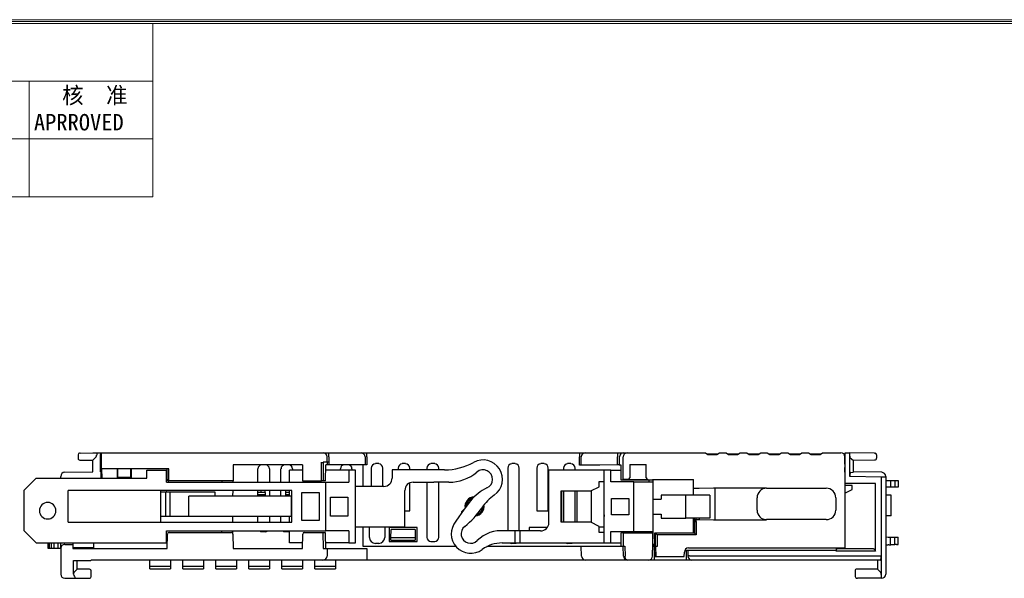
# Model space of a CAD drawing. Header units: millimetres. Extents: x 0 to 427, y 0 to 299.
# Tile 18 of 24: x 89 to 208, y 228 to 295. Entities that reach past the tile are written whole.
import ezdxf
from ezdxf.enums import TextEntityAlignment as Align

# ---------------------------------------------------------------- set-up
doc = ezdxf.new("R2010")
doc.units = ezdxf.units.MM
doc.header["$MEASUREMENT"] = 0
doc.layers.add('Layer0000', color=7, linetype='Continuous', lineweight=25)
doc.layers.add('细实线层', color=7, linetype='Continuous', lineweight=18)
doc.styles.add('鸿蒙CAD', font='txt')

# ---------------------------------------------------------------- blocks, each defined once
blk = doc.blocks.new('Plastic_A3')
at = {"layer": '细实线层'}
for p, q in [((229.71, 629.56), (648.26, 629.56)), ((229.93, 629.33), (648.03, 629.33)), ((230.16, 629.11), (647.81, 629.11)), ((330.16, 608.11), (330.16, 629.11)), ((230.16, 622.11), (330.16, 622.11)), ((315.16, 608.11), (315.16, 622.11)), ((230.16, 615.11), (330.16, 615.11)), ((230.16, 608.11), (330.16, 608.11))]:
    blk.add_line(p, q, dxfattribs=at)
at = {"layer": '细实线层', "style": '鸿蒙CAD'}
blk.add_text('APRROVED', height=2, dxfattribs=at).set_placement((315.73, 616.14))
at = {"layer": '细实线层', "insert": (319.16, 619.18), "char_height": 2, "width": 11.9152, "attachment_point": 7, "style": '鸿蒙CAD'}
blk.add_mtext('核  准', dxfattribs=at)
at = {"layer": '细实线层', "style": '鸿蒙CAD'}
for tag, p in [('V1.0', (231.67, 610.16)), ('XXXN', (538.26, 343))]:
    blk.add_attdef(tag, p, '', height=2.5, dxfattribs=at)
for tag, height, p in [('XXXC', 2.5, (573.27, 365.07)), ('XXXE', 2.5, (540.24, 365.07)), ('XXXA', 2, (624.03, 365.07)), ('XXXG', 2.5, (497.76, 358.07)), ('XXXD', 2.5, (573.27, 358.07)), ('XXXB', 2.5, (624.03, 358.07)), ('mm', 2.5, (540.24, 358.07)), ('XXXK', 2, (514.01, 357.04)), ('XXXM', 2.5, (501.13, 341.19))]:
    blk.add_attdef(tag, text='', height=height, dxfattribs=at).set_placement(p, align=Align.CENTER)
blk.add_attdef('XXXJ', text='', height=2.5, dxfattribs=at).set_placement((503.31, 352.09), align=Align.MIDDLE_RIGHT)

msp = doc.modelspace()

# ---------------------------------------------------------------- linework, layer by layer
msp.add_line((172.2, 237.63), (172.2, 234.83))
at = {"layer": 'Layer0000', "color": 7, "linetype": 'Continuous', "lineweight": 25}
for p, q in [((95.6, 242.52), (95.6, 242.07)), ((95.8, 242.72), (95.79, 242.72)), ((95.85, 242.72), (95.8, 242.72)), ((95.85, 242.72), (97.4, 242.75)), ((97.4, 242.75), (97.51, 242.75)), ((97.51, 242.75), (97.94, 242.75)), ((97.86, 242.55), (97.86, 242.48)), ((97.94, 242.75), (98.32, 242.75)), ((98.32, 240.45), (98.31, 242.55)), ((98.32, 242.75), (98.4, 242.75)), ((98.4, 242.75), (98.42, 239.68)), ((98.4, 242.75), (98.97, 242.75)), ((98.97, 242.75), (124.86, 242.75)), ((124.86, 242.75), (125.3, 242.75)), ((125.3, 242.75), (126, 242.75)), ((126, 242.75), (129.9, 242.75)), ((126, 242.25), (126, 242.75)), ((129.9, 242.75), (130.4, 242.75)), ((129.91, 242.75), (129.9, 242.75)), ((130.4, 242.75), (130.6, 242.75)), ((130.6, 242.75), (156.4, 242.75)), ((130.6, 242.25), (130.6, 242.75)), ((156.4, 242.75), (157.1, 242.75)), ((156.4, 242.75), (156.4, 242.25)), ((157.1, 242.75), (161.01, 242.75)), ((161.01, 242.75), (161.71, 242.75)), ((161.01, 242.75), (161.01, 242.25)), ((161.71, 242.75), (161.73, 242.75)), ((161.73, 242.75), (162.15, 242.75)), ((162.15, 242.75), (171.65, 242.75)), ((171.65, 242.75), (171.95, 242.55)), ((173.13, 242.6), (171.87, 242.6)), ((171.95, 242.55), (173.05, 242.55)), ((173.05, 242.55), (173.35, 242.75)), ((173.35, 242.75), (174.15, 242.75)), ((174.15, 242.75), (174.45, 242.55)), ((175.63, 242.6), (174.37, 242.6)), ((174.45, 242.55), (175.55, 242.55)), ((175.55, 242.55), (175.85, 242.75)), ((175.85, 242.75), (176.65, 242.75)), ((176.65, 242.75), (176.95, 242.55)), ((178.13, 242.6), (176.88, 242.6)), ((176.95, 242.55), (178.05, 242.55)), ((178.05, 242.55), (178.35, 242.75)), ((178.35, 242.75), (179.15, 242.75)), ((179.15, 242.75), (179.45, 242.55)), ((180.63, 242.6), (179.38, 242.6)), ((179.45, 242.55), (180.55, 242.55)), ((180.55, 242.55), (180.85, 242.75)), ((180.85, 242.75), (181.65, 242.75)), ((181.65, 242.75), (181.95, 242.55)), ((183.13, 242.6), (181.88, 242.6)), ((181.95, 242.55), (183.05, 242.55)), ((183.05, 242.55), (183.35, 242.75)), ((183.35, 242.75), (184.15, 242.75)), ((184.15, 242.75), (184.45, 242.55)), ((185.63, 242.6), (184.37, 242.6)), ((184.45, 242.55), (185.55, 242.55)), ((185.55, 242.55), (185.85, 242.75)), ((185.85, 242.75), (188.06, 242.75)), ((188.6, 242.6), (188.41, 242.6)), ((188.58, 239.03), (188.6, 242.75)), ((188.6, 242.75), (189.15, 242.75)), ((189.12, 242.66), (189.15, 242.66)), ((189.15, 242.66), (189.15, 242.75)), ((192.16, 242.69), (189.15, 242.75)), ((189.15, 242.33), (189.15, 242.46)), ((189.15, 239.87), (189.15, 242.33)), ((192.16, 242.69), (192.21, 242.69)), ((192.4, 242.49), (192.4, 242.09)), ((95.84, 241.87), (97.4, 241.85)), ((97.4, 241.88), (97.45, 241.89)), ((97.4, 240.45), (97.4, 241.88)), ((97.81, 242.25), (97.45, 241.89)), ((114.4, 241.3), (114.39, 239.35)), ((122.81, 241.3), (114.4, 241.3)), ((122.81, 241.3), (122.82, 239.35)), ((125.11, 239.35), (125.13, 241.6)), ((125.32, 241.6), (125.31, 239.35)), ((125.8, 241.6), (125.32, 241.6)), ((125.6, 239.35), (125.62, 241.3)), ((125.8, 241.3), (125.62, 241.3)), ((125.8, 241.6), (125.8, 242.25)), ((126, 241.6), (125.8, 241.6)), ((125.8, 241.6), (125.8, 241.3)), ((125.8, 241.6), (125.8, 241.6)), ((126, 241.3), (125.8, 241.3)), ((125.8, 241.3), (125.8, 241.3)), ((126, 242.25), (126, 241.6)), ((126, 241.6), (126, 241.3)), ((130.1, 241.3), (126, 241.3)), ((130.2, 241.3), (130.1, 241.3)), ((130.15, 238.68), (130.15, 241.3)), ((130.4, 241.3), (130.2, 241.3)), ((130.4, 242.25), (130.4, 241.3)), ((130.6, 241.3), (130.4, 241.3)), ((130.6, 242.25), (130.6, 241.3)), ((131.65, 241.45), (131.65, 241.4)), ((132.05, 241.45), (131.65, 241.45)), ((132.05, 241.4), (132.05, 241.45)), ((134.9, 241.45), (134.9, 241.4)), ((135.3, 241.45), (134.9, 241.45)), ((135.3, 241.4), (135.3, 241.45)), ((138.38, 241.45), (138.38, 241.4)), ((138.83, 241.45), (138.38, 241.45)), ((138.83, 241.4), (138.83, 241.45)), ((148.18, 241.45), (148.18, 241.4)), ((148.58, 241.45), (148.18, 241.45)), ((148.58, 241.4), (148.58, 241.45)), ((151.7, 241.45), (151.7, 241.4)), ((152.1, 241.45), (151.7, 241.45)), ((152.1, 241.4), (152.1, 241.45)), ((154.95, 241.45), (154.95, 241.4)), ((155.35, 241.45), (154.95, 241.45)), ((155.35, 241.4), (155.35, 241.45)), ((156.4, 241.25), (156.4, 242.25)), ((156.6, 241.25), (156.4, 241.25)), ((156.6, 241.25), (156.6, 242.25)), ((156.8, 241.26), (156.6, 241.25)), ((158.85, 241.26), (156.8, 241.26)), ((161.01, 241.27), (158.85, 241.26)), ((161.01, 241.27), (161.01, 242.25)), ((161.21, 241.27), (161.01, 241.27)), ((161.21, 241.27), (161.23, 241.27)), ((161.23, 241.27), (161.23, 242.25)), ((161.23, 241.27), (161.38, 241.27)), ((161.38, 241.27), (161.38, 239.48)), ((161.68, 239.52), (161.68, 242.25)), ((162.47, 241.32), (164.48, 241.32)), ((162.47, 241.32), (162.47, 239.72)), ((164.48, 239.72), (164.48, 241.32)), ((188.56, 241.45), (188.54, 231.22)), ((188.56, 241.45), (188.56, 242.25)), ((188.56, 241.37), (188.56, 241.45)), ((189.19, 242.12), (189.56, 241.87)), ((189.56, 241.87), (189.57, 241.85)), ((189.57, 241.85), (192.16, 241.89)), ((189.6, 240.45), (189.6, 241.85)), ((93.99, 240.39), (97.4, 240.45)), ((98.32, 240.45), (98.4, 240.45)), ((98.4, 239.68), (98.4, 240.45)), ((100.32, 240.8), (98.46, 240.8)), ((98.46, 240.8), (98.47, 239.68)), ((102.09, 240.8), (100.32, 240.8)), ((100.39, 239.68), (100.39, 240.8)), ((100.4, 240.8), (100.4, 239.68)), ((102, 239.68), (102, 240.8)), ((102.02, 240.8), (102.02, 239.68)), ((106.6, 240.8), (102.09, 240.8)), ((103.92, 239.68), (103.92, 240.63)), ((103.92, 240.63), (106.32, 240.63)), ((106.32, 240.63), (106.4, 240.63)), ((106.32, 239.18), (106.32, 240.63)), ((106.4, 239.55), (106.4, 240.8)), ((106.6, 239.35), (106.6, 240.8)), ((117.4, 239.18), (117.4, 240.8)), ((118.8, 240.8), (118.8, 239.18)), ((120.2, 239.18), (120.2, 240.8)), ((121.22, 239.18), (121.22, 240.63)), ((122.81, 240.63), (121.22, 240.63)), ((121.6, 240.8), (121.6, 240.63)), ((128.42, 240.63), (125.61, 240.63)), ((127.4, 240.63), (127.4, 240.8)), ((129.22, 240.63), (128.42, 240.63)), ((128.42, 240.63), (128.42, 239.18)), ((128.8, 240.8), (128.8, 240.63)), ((129.22, 231.83), (129.22, 240.63)), ((131.15, 240.9), (131.15, 238.68)), ((132.55, 238.68), (132.55, 240.9)), ((138.72, 240.68), (133.67, 240.68)), ((133.67, 240.68), (133.67, 239.68)), ((134.4, 240.9), (134.4, 240.68)), ((135.8, 240.68), (135.8, 240.9)), ((137.88, 240.9), (137.88, 240.68)), ((139.32, 240.68), (138.72, 240.68)), ((140.04, 240.68), (139.32, 240.68)), ((139.33, 240.68), (139.33, 240.9)), ((147.68, 240.9), (147.68, 233.28)), ((149.08, 233.28), (149.08, 240.9)), ((151.2, 240.9), (151.2, 235.7)), ((152.6, 235.7), (152.6, 240.9)), ((152.67, 234.28), (152.67, 240.63)), ((159.37, 240.63), (152.67, 240.63)), ((154.45, 240.9), (154.45, 240.63)), ((155.85, 240.63), (155.85, 240.9)), ((159.37, 231.83), (159.37, 240.63)), ((160.17, 240.63), (159.37, 240.63)), ((160.17, 239.23), (160.17, 240.63)), ((160.17, 240.63), (161.38, 240.63)), ((188.57, 239.74), (188.56, 240.95)), ((188.59, 240.85), (188.56, 240.85)), ((189.23, 240.37), (189.56, 240.4)), ((189.56, 240.4), (189.6, 240.45)), ((193.01, 240.39), (189.6, 240.45)), ((90.52, 239.68), (89.02, 238.18)), ((90.52, 239.68), (103.92, 239.68)), ((93.5, 239.89), (93.5, 239.89)), ((93.5, 239.68), (93.5, 239.89)), ((98.47, 239.75), (98.44, 239.75)), ((102, 239.74), (100.4, 239.74)), ((106.32, 239.18), (125.62, 239.18)), ((114.39, 239.35), (106.6, 239.35)), ((113.02, 239.35), (113.02, 239.18)), ((114.39, 239.18), (114.39, 239.35)), ((122.82, 239.35), (125.11, 239.35)), ((125.31, 239.35), (125.11, 239.35)), ((125.6, 239.35), (125.31, 239.35)), ((125.62, 239.18), (128.42, 239.18)), ((125.62, 233.28), (125.62, 239.18)), ((135.8, 235.7), (135.8, 239.09)), ((136.22, 239.18), (138.72, 239.18)), ((137.88, 239.18), (137.88, 232.5)), ((139.32, 239.18), (138.72, 239.18)), ((140.56, 239.18), (139.32, 239.18)), ((139.33, 232.5), (139.33, 239.18)), ((158.77, 238.63), (158.77, 239.28)), ((158.77, 239.28), (159.37, 239.28)), ((162.97, 239.23), (160.17, 239.23)), ((161.38, 239.48), (161.68, 239.52)), ((161.38, 239.48), (165.25, 239.48)), ((161.68, 239.52), (161.68, 239.52)), ((162.27, 239.52), (161.68, 239.52)), ((162.3, 239.49), (162.27, 239.52)), ((164.65, 239.49), (162.3, 239.49)), ((162.97, 233.23), (162.97, 239.23)), ((162.97, 239.23), (165.27, 239.23)), ((164.68, 239.52), (164.65, 239.49)), ((164.77, 239.48), (164.77, 239.23)), ((165.25, 239.5), (170.2, 239.5)), ((165.25, 239.48), (165.25, 239.5)), ((165.27, 239.5), (165.27, 239.23)), ((165.27, 239.23), (165.27, 233.23)), ((170.2, 237.63), (170.2, 239.5)), ((188.57, 239.74), (188.56, 239.74)), ((188.57, 239.55), (188.56, 239.55)), ((189.45, 238.8), (188.56, 238.8)), ((188.57, 239.55), (188.57, 239.74)), ((188.67, 239.04), (188.58, 239.03)), ((188.58, 238.95), (188.58, 239.03)), ((192.28, 239.04), (188.67, 239.04)), ((193, 239.81), (189.15, 239.87)), ((189.45, 238.29), (189.45, 238.8)), ((192.28, 230.85), (192.28, 239.04)), ((193, 239.31), (193, 239.81)), ((193.5, 239.81), (193, 239.81)), ((193, 227.74), (193, 239.31)), ((193.5, 239.89), (193.5, 239.81)), ((193.5, 239.81), (193.5, 228.05)), ((193.5, 239.39), (193.6, 239.39)), ((193.8, 239.39), (193.8, 239.39)), ((193.8, 239.39), (193.9, 239.39)), ((194.1, 239.39), (194.1, 239.4)), ((194.1, 239.4), (194.4, 239.39)), ((194.1, 239.39), (194.1, 238.58)), ((194.6, 239.39), (194.6, 239.39)), ((194.6, 239.39), (195, 239.39)), ((194.6, 239.39), (194.6, 238.59)), ((195, 239.39), (195, 239.41)), ((195, 239.39), (195, 238.6)), ((89.02, 238.18), (89.02, 233.33)), ((121.52, 238.18), (94.42, 238.18)), ((94.42, 234.33), (94.42, 238.18)), ((105.62, 234.33), (105.62, 238.18)), ((105.62, 238), (106.37, 238)), ((106.23, 235.05), (106.23, 237.99)), ((106.37, 238), (106.47, 238)), ((106.47, 238), (106.59, 238)), ((106.59, 238), (112.2, 238)), ((106.59, 238), (106.72, 237.99)), ((106.72, 237.99), (106.72, 235.05)), ((112.2, 238), (112.2, 237.48)), ((114.38, 237.48), (114.39, 238.18)), ((117.4, 237.48), (117.4, 238.18)), ((117.8, 237.95), (117.4, 237.95)), ((117.4, 237.7), (118.3, 237.7)), ((117.8, 237.95), (117.8, 238.18)), ((118.3, 237.95), (117.8, 237.95)), ((118.3, 237.95), (118.3, 238.18)), ((118.3, 237.95), (118.3, 237.7)), ((118.3, 237.7), (118.3, 237.48)), ((118.8, 238.18), (118.81, 237.48)), ((120.2, 237.48), (120.2, 238.18)), ((120.8, 237.95), (120.8, 238.18)), ((120.8, 237.7), (120.8, 237.95)), ((121.22, 237.95), (120.8, 237.95)), ((120.8, 237.48), (120.8, 237.7)), ((120.8, 237.7), (121.22, 237.7)), ((121.22, 237.48), (121.22, 238.18)), ((121.52, 234.33), (121.52, 238.18)), ((122.72, 234.53), (122.72, 237.93)), ((122.72, 237.93), (124.82, 237.93)), ((124.82, 237.93), (124.82, 234.53)), ((132.67, 238.68), (129.22, 238.68)), ((135.22, 233.78), (135.22, 238.18)), ((154.17, 238.13), (157.77, 238.13)), ((154.17, 234.33), (154.17, 238.13)), ((154.23, 234.33), (154.23, 238.13)), ((154.45, 238.13), (154.45, 234.33)), ((155.85, 234.33), (155.85, 238.13)), ((156.08, 238.13), (156.07, 234.33)), ((157.77, 238.13), (158.77, 238.63)), ((157.82, 234.31), (157.84, 238.17)), ((169.26, 237.63), (166.27, 237.63)), ((166.27, 237.63), (166.27, 237.13)), ((169.26, 234.83), (169.26, 237.63)), ((172.2, 237.63), (169.26, 237.63)), ((170.9, 238.42), (170.2, 238.42)), ((172.64, 238.45), (170.9, 238.42)), ((172.79, 238.45), (172.64, 238.45)), ((178.36, 238.45), (172.79, 238.45)), ((172.79, 238.45), (172.79, 234.64)), ((179.06, 238.45), (179.06, 238.45)), ((179.06, 238.45), (186.3, 238.45)), ((188.55, 237.85), (189.45, 238.29)), ((193.6, 238.57), (193.5, 238.57)), ((193.8, 238.58), (193.6, 238.57)), ((193.9, 238.58), (193.8, 238.58)), ((193.8, 238.58), (193.8, 238.57)), ((194.1, 238.58), (193.9, 238.58)), ((194.4, 238.59), (194.1, 238.58)), ((194.1, 238.58), (194.1, 238.58)), ((194.17, 235.1), (194.17, 237.6)), ((194.6, 238.59), (194.4, 238.59)), ((195, 238.6), (194.6, 238.59)), ((194.6, 238.59), (194.6, 238.59)), ((109.02, 235.03), (109.02, 237.48)), ((121.42, 237.48), (109.02, 237.48)), ((121.42, 237.48), (121.42, 235.03)), ((126.22, 237.38), (128.32, 237.38)), ((126.22, 235.08), (126.22, 237.38)), ((128.32, 237.38), (128.32, 235.08)), ((143.19, 236.93), (142.4, 235.93)), ((142.7, 236.49), (142.65, 236.54)), ((143.36, 237.25), (143.41, 237.2)), ((145.24, 236.89), (144.98, 236.64)), ((145.24, 236.89), (145.22, 236.9)), ((145.23, 236.91), (145.24, 236.89)), ((160.27, 237.23), (162.37, 237.23)), ((160.27, 235.23), (160.27, 237.23)), ((162.37, 237.23), (162.37, 235.23)), ((165.27, 237.13), (166.27, 237.13)), ((177.91, 235.8), (177.91, 237.3)), ((187.45, 237.3), (187.45, 235.8)), ((135.22, 235.7), (135.8, 235.7)), ((142.4, 235.93), (141.41, 234.46)), ((142.07, 235.6), (142.39, 235.91)), ((142.07, 235.6), (142.16, 235.58)), ((143.94, 235.26), (143.95, 235.24)), ((144.66, 235.95), (144.63, 235.97)), ((151.2, 235.7), (152.6, 235.7)), ((152.6, 235.7), (152.67, 235.63)), ((159.36, 235.25), (159.36, 235.05)), ((162.37, 235.23), (160.27, 235.23)), ((165.27, 235.33), (166.27, 235.33)), ((166.27, 235.33), (166.27, 234.83)), ((94.42, 234.33), (121.52, 234.33)), ((106.31, 235.05), (105.62, 235.05)), ((106.31, 235.05), (106.23, 235.05)), ((106.37, 235.05), (106.31, 235.05)), ((106.47, 235.05), (106.37, 235.05)), ((106.64, 235.05), (106.47, 235.05)), ((109.02, 235.05), (106.64, 235.05)), ((106.72, 235.05), (106.64, 235.05)), ((109.02, 235.07), (106.72, 235.05)), ((121.42, 235.03), (109.02, 235.03)), ((114.37, 234.33), (114.37, 235.03)), ((117.4, 234.33), (117.4, 235.03)), ((118.81, 235.03), (118.81, 234.33)), ((120.2, 234.33), (120.2, 235.03)), ((121.22, 234.33), (121.22, 235.03)), ((124.82, 234.53), (122.72, 234.53)), ((128.32, 235.08), (126.22, 235.08)), ((157.77, 234.33), (154.17, 234.33)), ((158.77, 233.83), (157.77, 234.33)), ((166.27, 234.83), (169.26, 234.83)), ((172.2, 234.83), (169.26, 234.83)), ((170.2, 233.15), (170.2, 234.83)), ((170.28, 234.83), (170.28, 234.47)), ((170.28, 234.47), (170.33, 234.42)), ((170.33, 234.42), (170.53, 234.42)), ((170.33, 234.42), (170.33, 233.02)), ((170.48, 234.83), (170.48, 234.67)), ((170.48, 234.67), (170.9, 234.67)), ((170.53, 234.62), (170.48, 234.67)), ((170.53, 234.42), (170.53, 234.62)), ((170.53, 234.42), (170.53, 232.82)), ((170.9, 234.83), (170.9, 234.67)), ((170.9, 234.67), (172.64, 234.64)), ((172.79, 234.64), (178.36, 234.64)), ((186.3, 234.65), (179.06, 234.65)), ((179.06, 234.65), (179.06, 234.64)), ((89.02, 233.33), (90.52, 231.83)), ((106.32, 233.28), (125.62, 233.28)), ((106.32, 231.83), (106.32, 233.28)), ((106.4, 231.15), (106.43, 232.9)), ((106.63, 233.1), (114.17, 233.1)), ((113.02, 233.1), (113.02, 233.28)), ((114.36, 232.97), (114.36, 233.28)), ((114.37, 232.9), (114.4, 231.15)), ((118.53, 233.25), (117.67, 233.25)), ((118.3, 233.19), (117.9, 233.19)), ((121.22, 233.25), (120.47, 233.25)), ((121.1, 233.19), (120.7, 233.19)), ((121.22, 231.83), (121.22, 233.28)), ((122.8, 231.15), (122.83, 232.9)), ((123.03, 233.1), (125.27, 233.1)), ((125.27, 233.1), (125.56, 233.1)), ((125.27, 233.1), (125.3, 231.15)), ((125.62, 231.15), (125.58, 232.9)), ((128.42, 233.28), (125.62, 233.28)), ((128.42, 233.28), (128.42, 231.83)), ((129.22, 233.78), (135.22, 233.78)), ((130.15, 231.4), (130.15, 233.78)), ((130.93, 232.5), (130.93, 233.78)), ((132.77, 233.78), (132.77, 232.5)), ((136.7, 233.7), (133.3, 233.7)), ((133.3, 233.7), (133.3, 232)), ((133.53, 232.45), (133.54, 233.45)), ((136.46, 233.45), (133.54, 233.45)), ((136.46, 233.45), (136.48, 232.45)), ((136.46, 233.45), (136.46, 233.45)), ((136.7, 232), (136.7, 233.7)), ((148.57, 233.28), (147.32, 233.28)), ((148.57, 231.83), (148.57, 233.28)), ((149.17, 233.28), (148.57, 233.28)), ((151.67, 233.28), (149.17, 233.28)), ((149.17, 233.28), (149.17, 231.83)), ((152.47, 233.7), (150.3, 233.7)), ((150.3, 233.7), (150.3, 233.28)), ((152.46, 233.7), (152.46, 233.68)), ((158.77, 233.08), (158.77, 233.83)), ((159.37, 233.75), (158.77, 233.75)), ((159.37, 233.08), (158.77, 233.08)), ((160.17, 233.23), (162.97, 233.23)), ((160.17, 231.83), (160.17, 233.23)), ((161.41, 232.85), (161.38, 231.45)), ((161.73, 233.05), (161.43, 233.05)), ((161.7, 231.45), (161.73, 233.05)), ((161.73, 233.05), (165.22, 233.05)), ((162.97, 233.23), (165.27, 233.23)), ((164.77, 233.23), (164.77, 233.05)), ((165.22, 233.05), (165.25, 230.95)), ((165.22, 233.05), (165.22, 233.05)), ((165.27, 233.23), (165.27, 232.33)), ((165.53, 231.7), (165.53, 233.07)), ((165.53, 233.07), (170.28, 233.07)), ((165.53, 233.07), (165.58, 233.02)), ((165.58, 233.02), (165.78, 232.82)), ((170.33, 233.02), (165.58, 233.02)), ((165.58, 231.4), (165.58, 233.02)), ((170.53, 232.82), (165.78, 232.82)), ((165.78, 232.82), (165.78, 231.4)), ((170.2, 233.15), (170.28, 233.07)), ((170.33, 233.02), (170.28, 233.07)), ((170.53, 232.82), (170.33, 233.02)), ((90.52, 231.83), (106.32, 231.83)), ((91.96, 231.16), (91.96, 231.83)), ((92.15, 231.16), (92.15, 231.83)), ((92.35, 231.83), (92.35, 231.16)), ((92.7, 231.15), (92.7, 231.83)), ((93.2, 231.15), (93.2, 231.83)), ((93.5, 231.15), (93.5, 231.83)), ((94, 231.65), (94.96, 231.65)), ((94.96, 231.83), (94.96, 231.14)), ((97.48, 231.83), (97.48, 231.22)), ((106.42, 231.83), (106.32, 231.83)), ((122.82, 231.83), (121.22, 231.83)), ((128.42, 231.83), (125.6, 231.83)), ((128.42, 231.83), (129.22, 231.83)), ((132.05, 231.78), (131.65, 231.78)), ((133.3, 232), (136.7, 232)), ((133.52, 232.15), (133.53, 232.45)), ((133.52, 232.15), (136.48, 232.15)), ((136.48, 232.45), (133.53, 232.45)), ((136.48, 232.45), (136.48, 232.15)), ((138.38, 232), (138.83, 232)), ((147.01, 231.83), (148.57, 231.83)), ((148.18, 231.83), (148.18, 231.78)), ((148.58, 231.78), (148.18, 231.78)), ((148.57, 231.83), (149.17, 231.83)), ((148.58, 231.83), (148.58, 231.78)), ((149.17, 231.83), (159.37, 231.83)), ((154.95, 231.83), (154.95, 231.78)), ((155.35, 231.78), (154.95, 231.78)), ((155.35, 231.83), (155.35, 231.78)), ((159.37, 231.83), (160.17, 231.83)), ((160.17, 231.83), (161.39, 231.83)), ((165.23, 232.3), (165.27, 232.33)), ((165.45, 231.4), (165.45, 231.7)), ((165.53, 231.7), (165.45, 231.7)), ((193.5, 232.55), (193.6, 232.55)), ((193.6, 231.59), (193.5, 231.59)), ((193.6, 232.55), (193.8, 232.54)), ((193.8, 232.54), (193.9, 232.54)), ((193.9, 231.6), (193.8, 231.6)), ((193.8, 231.6), (193.8, 231.59)), ((193.9, 232.54), (194.1, 232.54)), ((194.1, 232.54), (194.4, 232.53)), ((194.1, 231.61), (194.1, 232.54)), ((194.4, 231.61), (194.1, 231.61)), ((194.1, 231.61), (194.1, 231.6)), ((194.4, 232.53), (194.6, 232.53)), ((194.6, 232.53), (194.8, 232.53)), ((194.6, 231.62), (194.6, 232.53)), ((194.8, 231.62), (194.6, 231.62)), ((194.6, 231.62), (194.6, 231.61)), ((194.8, 232.53), (195, 232.52)), ((195, 231.63), (195, 232.52)), ((195, 231.63), (195, 231.62)), ((92, 231.16), (91.96, 231.16)), ((92.15, 231.16), (92, 231.16)), ((92.2, 231.16), (92.15, 231.16)), ((92.35, 231.16), (92.2, 231.16)), ((92.7, 231.15), (92.35, 231.16)), ((92.85, 231.15), (92.7, 231.15)), ((93.2, 231.15), (92.85, 231.15)), ((93.4, 231.15), (93.2, 231.15)), ((93.5, 231.15), (93.4, 231.15)), ((93.5, 231.15), (93.5, 228.05)), ((97.48, 231.22), (94.96, 231.22)), ((94.96, 231.14), (99.4, 231.14)), ((99.4, 231.14), (106.4, 231.15)), ((114.4, 231.15), (122.8, 231.15)), ((125.3, 231.15), (125.62, 231.15)), ((125.62, 231.15), (125.8, 231.15)), ((125.8, 231.15), (125.79, 230.24)), ((125.8, 231.15), (130.4, 231.15)), ((141.41, 231.4), (130.15, 231.4)), ((130.4, 231.15), (130.6, 231.15)), ((130.6, 231.15), (130.59, 230.24)), ((156.6, 231.4), (145.17, 231.4)), ((156.6, 231.45), (156.8, 231.45)), ((156.62, 230.24), (156.6, 231.45)), ((156.8, 231.45), (161.2, 231.45)), ((161.2, 231.45), (161.38, 231.45)), ((161.38, 231.45), (161.68, 231.45)), ((161.68, 231.45), (161.7, 231.45)), ((161.7, 230.24), (161.68, 231.45)), ((161.7, 231.45), (161.88, 231.45)), ((161.88, 231.45), (161.9, 230.24)), ((165.24, 230.24), (165.25, 230.95)), ((165.45, 231.4), (165.25, 231.4)), ((165.65, 231.4), (165.45, 231.4)), ((165.45, 231.4), (165.46, 230.2)), ((165.45, 230.95), (165.46, 230.95)), ((165.45, 230.95), (165.45, 230.24)), ((165.66, 230.2), (165.65, 231.4)), ((165.78, 231.4), (165.65, 231.4)), ((169.09, 230.2), (169.1, 230.73)), ((169.3, 230.95), (169.5, 230.95)), ((169.3, 230.95), (169.3, 230.24)), ((169.5, 230.95), (169.7, 230.95)), ((169.5, 230.95), (169.52, 230.25)), ((169.6, 231.22), (188.34, 231.22)), ((169.7, 230.95), (187.51, 230.95)), ((187.51, 230.95), (187.53, 230.95)), ((187.51, 230.95), (187.51, 230.85)), ((187.51, 230.85), (187.53, 230.93)), ((192.28, 230.85), (187.51, 230.85)), ((187.53, 230.99), (187.53, 231.22)), ((187.53, 230.99), (187.6, 231.15)), ((187.53, 230.95), (187.53, 230.99)), ((187.53, 230.93), (187.53, 230.95)), ((187.6, 231.22), (187.6, 231.15)), ((187.6, 231.15), (192, 231.15)), ((188.34, 231.22), (188.54, 231.22)), ((192.01, 231.14), (192.24, 230.99)), ((192.24, 230.99), (192.24, 230.93)), ((192.24, 230.93), (192.28, 230.85)), ((95.05, 228.05), (95.05, 229.7)), ((95.05, 229.7), (97.09, 229.7)), ((95.5, 228.65), (95.5, 229.7)), ((99.43, 229.75), (97.2, 229.75)), ((124.84, 229.75), (99.43, 229.75)), ((104.3, 228.97), (104.3, 229.75)), ((106.8, 229.75), (106.8, 228.97)), ((108.3, 228.97), (108.3, 229.75)), ((110.8, 229.75), (110.8, 228.97)), ((112.3, 228.97), (112.3, 229.75)), ((114.8, 229.75), (114.8, 228.97)), ((116.3, 228.97), (116.3, 229.75)), ((118.8, 229.75), (118.8, 228.97)), ((120.3, 228.97), (120.3, 229.75)), ((122.8, 229.75), (122.8, 228.97)), ((124.3, 228.97), (124.3, 229.75)), ((125.28, 229.75), (124.85, 229.75)), ((125.29, 229.75), (125.28, 229.75)), ((129.89, 229.75), (125.3, 229.75)), ((126.8, 229.75), (126.8, 228.97)), ((130.59, 229.75), (129.9, 229.75)), ((130.59, 230.24), (130.59, 229.75)), ((156.43, 229.75), (130.59, 229.75)), ((157.11, 229.75), (156.43, 229.75)), ((161.71, 229.75), (157.12, 229.75)), ((162.17, 229.75), (161.72, 229.75)), ((164.74, 229.75), (162.17, 229.75)), ((165.45, 229.75), (164.76, 229.75)), ((165.45, 230.24), (165.45, 229.75)), ((165.46, 230.24), (165.45, 230.24)), ((169.3, 229.75), (165.45, 229.75)), ((165.46, 230.2), (165.66, 230.2)), ((165.66, 230.2), (169.09, 230.2)), ((169.3, 230.24), (169.3, 229.75)), ((170, 229.75), (169.3, 229.75)), ((169.7, 230.25), (169.52, 230.25)), ((169.7, 230.25), (187.54, 230.25)), ((170.5, 229.75), (170.02, 229.75)), ((187.58, 229.75), (170.5, 229.75)), ((187.54, 230.25), (192.95, 230.25)), ((189.81, 229.74), (187.58, 229.75)), ((192.88, 229.75), (189.81, 229.74)), ((192.5, 229.75), (192.5, 228.65)), ((192.95, 230.25), (192.95, 228.02)), ((95.05, 228.04), (95.05, 228.03)), ((95.42, 228.56), (95.1, 228.24)), ((95.42, 228.56), (95.5, 228.65)), ((97, 228.65), (95.5, 228.65)), ((97.2, 227.75), (97.2, 228.45)), ((104.3, 228.69), (104.3, 228.97)), ((106.8, 228.97), (104.3, 228.97)), ((104.3, 228.69), (106.8, 228.69)), ((106.8, 228.97), (106.8, 228.69)), ((108.3, 228.69), (108.3, 228.97)), ((110.8, 228.97), (108.3, 228.97)), ((108.3, 228.69), (110.8, 228.69)), ((110.8, 228.97), (110.8, 228.69)), ((112.3, 228.69), (112.3, 228.97)), ((114.8, 228.97), (112.3, 228.97)), ((112.3, 228.69), (114.8, 228.69)), ((114.8, 228.97), (114.8, 228.69)), ((116.3, 228.69), (116.3, 228.97)), ((118.8, 228.97), (116.3, 228.97)), ((116.3, 228.69), (118.8, 228.69)), ((118.8, 228.97), (118.8, 228.69)), ((120.3, 228.69), (120.3, 228.97)), ((122.8, 228.97), (120.3, 228.97)), ((120.3, 228.69), (122.8, 228.69)), ((122.8, 228.97), (122.8, 228.69)), ((124.3, 228.69), (124.3, 228.97)), ((126.8, 228.97), (124.3, 228.97)), ((124.3, 228.69), (126.8, 228.69)), ((126.8, 228.97), (126.8, 228.69)), ((189.8, 228.45), (189.8, 227.75)), ((192.5, 228.65), (190, 228.65)), ((190, 228.65), (190, 228.65)), ((192.59, 228.56), (192.5, 228.65)), ((192.92, 228.23), (192.59, 228.56)), ((192.95, 228.02), (192.95, 227.75)), ((94, 227.55), (95.3, 227.55)), ((95.3, 227.55), (96.92, 227.55)), ((96.92, 227.55), (97, 227.55)), ((97, 227.55), (97.01, 227.55)), ((190, 227.55), (190.09, 227.55)), ((193, 227.55), (190.09, 227.55)), ((193, 227.65), (193, 227.74)), ((193, 227.55), (193, 227.65)), ((193, 227.55), (193, 227.55))]:
    msp.add_line(p, q, dxfattribs=at)
for centre, radius, start, end in [((95.8, 242.52), 0.2, 94.4475, 179.9999), ((97.44, 242.44), 0.41, 333.389, 5.2144), ((98.03, 242.6), 0.175, 121.4648, 194.2418), ((101.18, 242.61), 2.87, 177.3004, 181.2987), ((125.3, 242.25), 0.5, 0.2999, 89.9999), ((129.9, 242.25), 0.5, 0.0002, 89.0208), ((157.1, 242.25), 0.5, 90.002, 179.9996), ((161.73, 242.25), 0.5, 90.0291, 180.0288), ((162.17, 242.26), 0.484, 92.1022, 181.9557), ((188.06, 242.25), 0.5, 0.2102, 89.9978), ((188.79, 242.51), 0.367, 352.3439, 24.1197), ((189.53, 242.29), 0.38, 173.8556, 205.7557), ((192.2, 242.49), 0.2, 359.9999, 88.9999), ((95.81, 242.08), 0.208, 181.5903, 276.79), ((117.9, 240.8), 0.497, 92.0997, 180.3168), ((118.3, 240.8), 0.5, 0.0032, 87.7472), ((120.7, 240.8), 0.497, 92.0997, 180.3168), ((121.11, 240.8), 0.497, 359.6873, 87.8775), ((125.22, 253.71), 12.12, 269.5329, 270.4722), ((127.9, 240.8), 0.497, 90.8104, 180.3155), ((128.31, 240.8), 0.497, 359.6864, 89.179), ((131.65, 240.9), 0.5, 90.0057, 179.9941), ((132.05, 240.9), 0.5, 0.0055, 89.9941), ((134.9, 240.9), 0.5, 90.0057, 179.9941), ((135.3, 240.9), 0.5, 0.0055, 89.9941), ((138.38, 240.9), 0.5, 90.0057, 179.9941), ((138.83, 240.9), 0.5, 0.0055, 89.9941), ((140.04, 247.94), 7.26, 270, 298.9538), ((144.69, 239.53), 2.35, 305.6687, 118.9538), ((148.18, 240.9), 0.5, 90.0057, 179.9941), ((148.58, 240.9), 0.5, 0.0055, 89.9941), ((151.7, 240.9), 0.5, 90.0057, 179.9941), ((152.1, 240.9), 0.5, 0.0055, 89.9941), ((154.95, 240.9), 0.5, 90.0057, 179.9941), ((155.35, 240.9), 0.5, 0.0055, 89.9941), ((192.19, 242.1), 0.214, 261.5327, 357.0532), ((94, 239.89), 0.5, 90.9999, 179.9999), ((140.56, 244.46), 5.28, 270, 309.9572), ((144.69, 239.53), 1.15, 294.7232, 129.9572), ((192.97, 239.85), 0.536, 3.6363, 85.3575), ((98.42, 239.41), 0.333, 86.489, 89.9147), ((98.24, 239.75), 0.2, 340.7384, 359.4999), ((106.6, 239.55), 0.2, 179.9984, 269.9984), ((132.67, 239.68), 1, 270, 360), ((136.22, 238.18), 1, 90, 180), ((162.27, 239.72), 0.2, 270.0204, 359.9794), ((164.68, 239.72), 0.2, 180.0204, 269.9794), ((193.73, 248.24), 8.85, 269.1761, 270.4712), ((194.03, 248.24), 8.85, 269.1761, 270.4712), ((194.53, 248.24), 8.85, 269.1761, 270.4712), ((106.37, 232.2), 5.8, 90.0324, 91.38), ((147.42, 233.6), 5.39, 114.7232, 141.7201), ((149.61, 232.67), 6.1, 125.6687, 145.8329), ((179.06, 237.3), 1.15, 89.9968, 180.003), ((178.23, 140.88), 97.57, 89.5146, 89.9265), ((186.3, 237.3), 1.15, 359.9968, 90.0031), ((91.92, 235.73), 1, 90, 270), ((91.92, 235.73), 1, 270, 90), ((143.66, 236.25), 1.16, 92.0645, 188.9144), ((143.66, 236.25), 1.05, 98.8537, 182.9734), ((143.67, 236.23), 1, 104.4164, 177.931), ((143.66, 236.25), 1.16, 276.9609, 8.4817), ((143.63, 236.24), 1.69, 202.3897, 205.7628), ((136.01, 241.91), 10.35, 308.6816, 325.8329), ((143.66, 236.25), 1.05, 283.9719, 2.33), ((143.67, 236.23), 1, 286.2798, 0.2618), ((179.06, 235.8), 1.15, 179.9968, 270.003), ((186.3, 235.8), 1.15, 269.9968, 0.003), ((143.19, 232.93), 2.35, 139.379, 306.2665), ((151.67, 234.28), 1, 270, 360), ((170.48, 234.47), 0.202, 90.6575, 178.3395), ((170.53, 234.42), 0.2, 90.0205, 179.9794), ((172.78, 243.2), 8.57, 269.1115, 270.0574), ((178.23, 331.62), 96.99, 270.0737, 270.4881), ((106.63, 232.9), 0.2, 89.9999, 178.9999), ((114.17, 232.9), 0.2, 0.9994, 89.9999), ((117.9, 233.68), 0.485, 234.4182, 270.8575), ((118.31, 233.68), 0.487, 269.2743, 305.5075), ((120.7, 233.68), 0.485, 234.4174, 270.8574), ((121.1, 233.72), 0.529, 269.829, 282.0605), ((123.03, 232.9), 0.2, 89.9999, 179.0004), ((125.14, 232.94), 0.443, 354.817, 20.6615), ((143.19, 232.93), 1.15, 128.6816, 314.4928), ((146.91, 229.15), 4.16, 84.344, 134.4928), ((161.85, 232.89), 0.443, 159.3389, 185.1825), ((94, 231.15), 0.5, 89.9999, 179.9999), ((131.65, 232.5), 0.72, 180.0573, 269.9843), ((132.05, 232.5), 0.72, 270.0151, 359.9418), ((138.38, 232.5), 0.5, 180.0053, 269.9941), ((138.83, 232.5), 0.5, 270.0053, 359.9941), ((147.01, 227.72), 4.11, 90, 126.2665), ((148.18, 232.5), 0.722, 247.1924, 269.9499), ((148.58, 232.5), 0.719, 270.018, 292.8584), ((154.95, 232.5), 0.722, 247.1839, 269.95), ((155.35, 232.5), 0.719, 270.018, 292.8637), ((193.49, 241.06), 9.46, 270.6972, 271.9084), ((193.79, 241.06), 9.46, 270.6972, 271.9084), ((194.29, 241.08), 9.46, 270.6972, 271.9084), ((194.69, 241.08), 9.46, 270.6972, 271.9085), ((169.6, 230.72), 0.5, 89.9999, 179.5004), ((97.09, 229.85), 0.15, 269.9936, 317.9437), ((125.29, 230.25), 0.5, 269.9997, 358.9999), ((157.12, 230.25), 0.5, 180.9996, 270.002), ((162.19, 230.23), 0.483, 178.5312, 267.9186), ((164.74, 230.25), 0.5, 269.9964, 359.5003), ((170.02, 230.25), 0.5, 180.4118, 268.4398), ((94, 228.05), 0.5, 179.9999, 269.9999), ((95.43, 228.06), 0.376, 152.5029, 183.0067), ((95.53, 228.05), 0.479, 182.1648, 219.1774), ((97, 228.44), 0.207, 1.7899, 88.2099), ((190, 228.45), 0.2, 89.9955, 180), ((192.52, 228.06), 0.439, 355.1365, 23.3363), ((193, 228.05), 0.5, 270.0008, 0.0008), ((97, 227.76), 0.207, 273.5549, 358.1529), ((190, 227.74), 0.193, 178.5161, 272.2361), ((193.09, 227.75), 0.139, 182.768, 230.3587)]:
    msp.add_arc(centre, radius, start, end, dxfattribs=at)
for points, weights in [([(189.23, 240.37), (189.15, 240.36), (189.15, 239.87)], [1, 0.713247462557, 1]), ([(194.17, 237.6), (194.17, 237.6), (193.5, 237.6)], [1, 0.858668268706, 0.868082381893]), ([(194.17, 235.1), (194.17, 235.1), (193.5, 235.1)], [1, 0.858668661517, 0.868082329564]), ([(162.17, 229.75), (161.9, 229.75), (161.9, 230.24)], [1, 0.710186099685, 1]), ([(192.88, 229.75), (192.95, 229.75), (192.95, 230.25)], [1, 0.712625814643, 0.999971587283])]:
    msp.add_rational_spline(points, weights, degree=2, dxfattribs=at)
msp.add_open_spline([(95.16, 227.75), (95.25, 227.64), (95.27, 227.55), (95.3, 227.55)], degree=3, dxfattribs=at)

# ---------------------------------------------------------------- block references
at = {"layer": '细实线层'}
msp.add_blockref('Plastic_A3', (-225.48, -334.35), dxfattribs=at)

doc.saveas('drawing.dxf')
